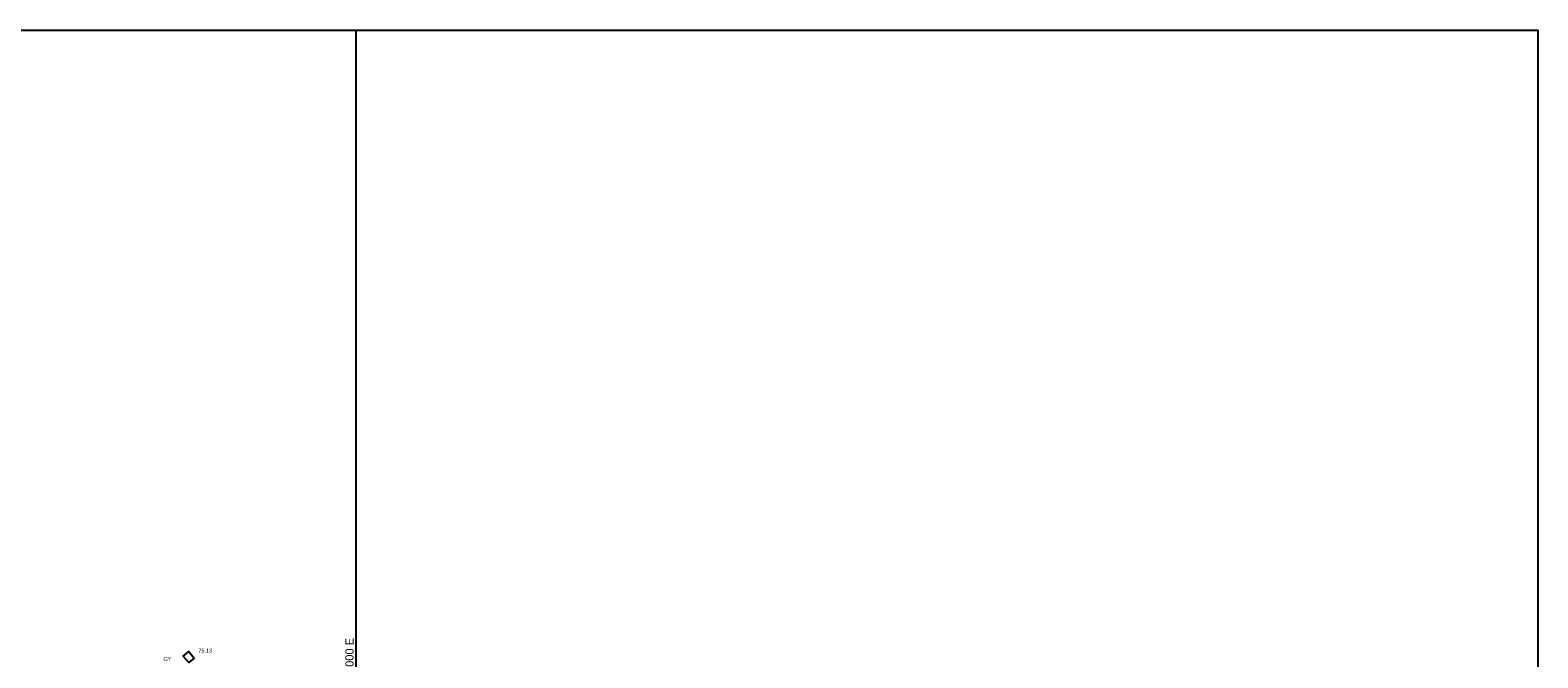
# Model space of a CAD drawing. Header units: metres. Extents: x 313915 to 314071, y 120624 to 120844.
# Tile 17 of 17: x 313980 to 314071, y 120806 to 120844. Entities that reach past the tile are written whole.
import ezdxf
from ezdxf.enums import TextEntityAlignment as Align

# ---------------------------------------------------------------- set-up
doc = ezdxf.new("R2010")
doc.units = ezdxf.units.M
doc.header["$MEASUREMENT"] = 0
for name, color, linetype in [('Grid', 8, 'Continuous'), ('Gulley', 7, 'Continuous'), ('Spot Level', 7, 'Continuous'), ('Text', 7, 'Continuous')]:
    doc.layers.add(name, color=color, linetype=linetype)
doc.styles.add('FCDFNT9', font='txt')

msp = doc.modelspace()

# ---------------------------------------------------------------- linework, layer by layer
at = {"layer": 'Grid'}
msp.add_line((314000, 120730.547), (314000, 120844.347), dxfattribs=at)
msp.add_lwpolyline([(313928.224, 120730.547), (313928.224, 120844.347), (314071.424, 120844.347), (314071.424, 120730.547), (313928.224, 120730.547)], close=True, dxfattribs=at)
at = {"layer": 'Gulley'}
msp.add_polyline3d([(313990.212, 120806.37, 74.993), (313989.885, 120806.105, 75.014), (313989.554, 120806.494, 75.026), (313989.886, 120806.762, 75.001)], close=True, dxfattribs=at)

# ---------------------------------------------------------------- texts
at = {"layer": 'Grid', "style": 'FCDFNT9'}
msp.add_text('314000 E', height=0.5, rotation=90, dxfattribs=at).set_placement((314000, 120807.587), align=Align.BOTTOM_RIGHT)
at = {"layer": 'Spot Level', "style": 'FCDFNT9'}
msp.add_text('75.13', height=0.24, dxfattribs=at).set_placement((313990.467, 120806.822, 75.134), align=Align.MIDDLE_LEFT)
at = {"layer": 'Text', "style": 'FCDFNT9'}
msp.add_text('GY', height=0.24, dxfattribs=at).set_placement((313988.357, 120806.314, 75.014), align=Align.MIDDLE_LEFT)

doc.saveas('drawing.dxf')
